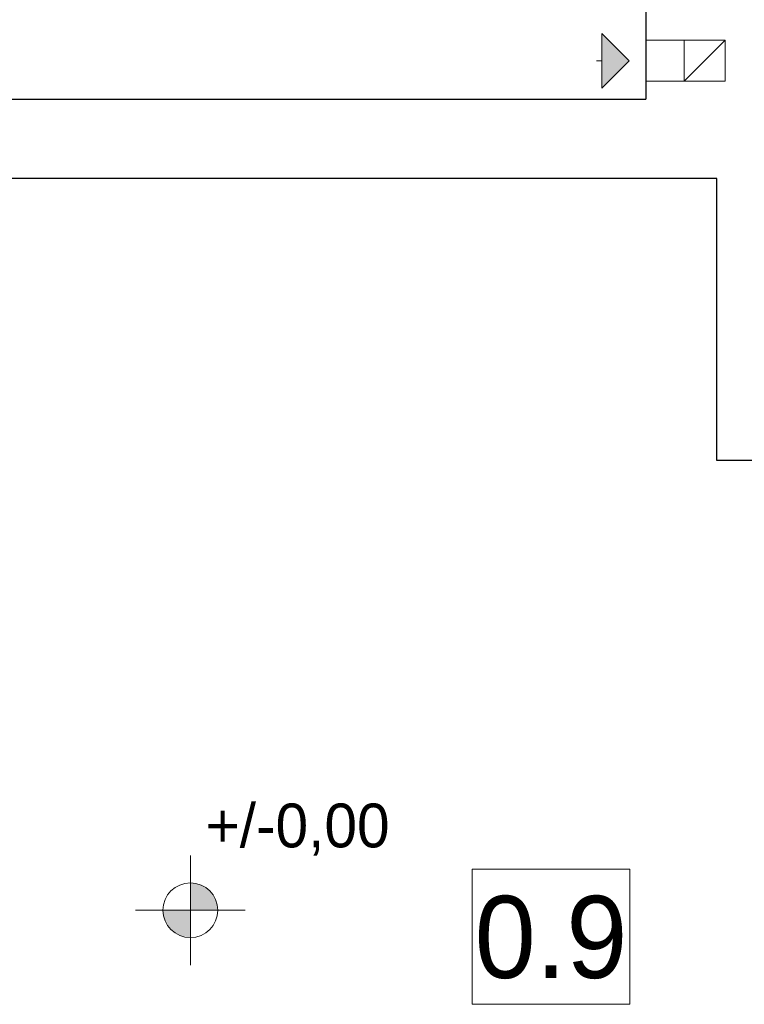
# Model space of a CAD drawing. Extents: x -438200 to -357500, y 15000 to 163871.
# Tile 10 of 148: x -429400 to -426755, y 29736 to 33333. Entities that reach past the tile are written whole.
import ezdxf
from ezdxf.lldxf.tags import DXFTag

# ---------------------------------------------------------------- set-up
doc = ezdxf.new("R2010")
doc.units = 0
doc.header["$MEASUREMENT"] = 0
doc.set_wipeout_variables(frame=1)
for name, color, linetype in [('#podkład', 252, 'Continuous'), ('INWENT RZĘDNE', 252, 'Continuous'), ('IS_Opisy_działek_Therm', 7, 'SOLID'), ('Istniejące kominy', 252, 'Continuous')]:
    doc.layers.add(name, color=color, linetype=linetype)
for name, color, linetype, lineweight in [('INWENT OPISY_Nr_Pióra__21', 252, 'Continuous', 9), ('INWENT RZĘDNE_Nr_Pióra__21', 252, 'Continuous', 9), ('INWENT.ŚCIANY_Nr_Pióra__1', 252, 'Continuous', 25), ('Istniejące kominy_Nr_Pióra__21', 252, 'Continuous', 9)]:
    doc.layers.add(name, color=color, linetype=linetype, lineweight=lineweight)
doc.styles.add('GENERATED_STYLE_2', font='txt')
doc.styles.add('GENERATED_STYLE_3', font='txt')
doc.styles.get("Standard").update_dxf_attribs({"font": 'arial.ttf', "width": 0.8, "bigfont": 'BIGFONT.SHX'})
tags = doc.linetypes.add('SOLID', pattern=[10, 10, 0]).pattern_tags.tags
tags[6:7] = [DXFTag(74, 4), DXFTag(75, 0), DXFTag(340, '0'), DXFTag(46, 0.0), DXFTag(50, 0.0), DXFTag(44, 0.0), DXFTag(45, 0.0)]
tags[4:5] = [DXFTag(74, 4), DXFTag(75, 0), DXFTag(340, '0'), DXFTag(46, 0.0), DXFTag(50, 0.0), DXFTag(44, 0.0), DXFTag(45, 0.0)]

# ---------------------------------------------------------------- blocks, each defined once
blk = doc.blocks.new('Linia_2', base_point=(-427174.9, 33182.6))
at = {"layer": 'Istniejące kominy_Nr_Pióra__21', "linetype": 'Continuous'}
blk.add_hatch(color=256, dxfattribs=at).paths.add_polyline_path([(-427174.9, 33182.6), (-427274.9, 33082.6), (-427274.9, 33282.6)], flags=0)
for p, q in [((-427174.9, 33182.6), (-427274.9, 33282.6)), ((-427274.9, 33082.6), (-427274.9, 33282.6)), ((-427274.9, 33182.6), (-427294.9, 33182.6)), ((-427174.9, 33182.6), (-427274.9, 33082.6))]:
    blk.add_line(p, q, dxfattribs=at)
blk = doc.blocks.new('Koty wysokościowe_10', base_point=(-428777, 30079.7))
at = {"layer": 'INWENT RZĘDNE_Nr_Pióra__21', "linetype": 'Continuous'}
for points in [[(-428777, 30079.7), (-428677, 30079.7), (-428684.6, 30118), (-428706.3, 30150.5), (-428738.7, 30172.1), (-428777, 30179.7)], [(-428777, 30079.7), (-428877, 30079.7), (-428869.4, 30041.5), (-428847.7, 30009), (-428815.3, 29987.4), (-428777, 29979.7)]]:
    blk.add_hatch(color=256, dxfattribs=at).paths.add_polyline_path(points, flags=0)
for p, q in [((-428777, 29879.7), (-428777, 30279.7)), ((-428977, 30079.7), (-428577, 30079.7))]:
    blk.add_line(p, q, dxfattribs=at)
blk.add_circle((-428777, 30079.7), 100, dxfattribs=at)
at = {"layer": 'INWENT RZĘDNE_Nr_Pióra__21', "insert": (-428721.7, 30279.7), "char_height": 160, "attachment_point": 7, "style": 'GENERATED_STYLE_2'}
blk.add_mtext('{+/-0,00}', dxfattribs=at)
blk = doc.blocks.new('parter')
at = {"layer": 'INWENT.ŚCIANY_Nr_Pióra__1', "color": 252, "linetype": 'Continuous'}
for p, q in [((-427114.9, 33702.6), (-427114.9, 33042.6)), ((-429844.9, 33042.6), (-427114.9, 33042.6)), ((-426854.9, 32752.6), (-429844.9, 32752.6)), ((-426854.9, 31722.6), (-426854.9, 32752.6)), ((-426464.9, 31722.6), (-426854.9, 31722.6))]:
    blk.add_line(p, q, dxfattribs=at)
at = {"layer": 'Istniejące kominy_Nr_Pióra__21', "color": 252, "linetype": 'Continuous'}
for p, q in [((-426824.9, 33257.6), (-427114.9, 33257.6)), ((-426974.9, 33257.6), (-426974.9, 33107.6)), ((-426974.9, 33107.6), (-426824.9, 33257.6)), ((-426824.9, 33107.6), (-426824.9, 33257.6)), ((-427114.9, 33107.6), (-426824.9, 33107.6))]:
    blk.add_line(p, q, dxfattribs=at)
at = {"layer": 'INWENT RZĘDNE', "color": 252}
blk.add_blockref('Koty wysokościowe_10', (-428777, 30079.7), dxfattribs=at)
at = {"layer": 'Istniejące kominy', "color": 252, "linetype": 'Continuous'}
blk.add_blockref('Linia_2', (-427174.9, 33182.6), dxfattribs=at)
at = {"color": 252, "linetype": 'Continuous', "ltscale": 1714042.903696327}
blk.add_wipeout([(-427748.4, 30230.4), (-427172.4, 30230.4), (-427172.4, 29736.2), (-427748.4, 29736.2)], dxfattribs=at).dxf.layer = 'INWENT OPISY_Nr_Pióra__21'
at = {"layer": 'INWENT OPISY_Nr_Pióra__21', "color": 252, "linetype": 'Continuous', "flags": 128}
blk.add_lwpolyline([(-427748.4, 30230.4), (-427172.4, 30230.4), (-427172.4, 29736.2), (-427748.4, 29736.2)], close=True, dxfattribs=at)
at = {"layer": 'INWENT OPISY_Nr_Pióra__21', "color": 252, "linetype": 'Continuous', "insert": (-427460.4, 29828), "char_height": 300, "attachment_point": 8, "style": 'GENERATED_STYLE_3'}
blk.add_mtext('{0.9 }', dxfattribs=at)

msp = doc.modelspace()

# ---------------------------------------------------------------- block references
at = {"layer": '#podkład', "color": 3, "lineweight": 50}
msp.add_blockref('parter', (0, 0), dxfattribs=at)

# ---------------------------------------------------------------- next in the draw order: texts
at = {"layer": 'IS_Opisy_działek_Therm', "color": 3, "lineweight": 50, "ltscale": 10, "char_height": 180}
for insert, attachment_point in [((-428888.2, 30919.4), 7), ((-428888.2, 30876.2), 1), ((-428948.2, 30844.4), 7), ((-428948.2, 30844.4), 7)]:
    msp.add_mtext('\\fArial|b0|i0;', dxfattribs=dict(at, insert=insert, attachment_point=attachment_point))

doc.saveas('drawing.dxf')
